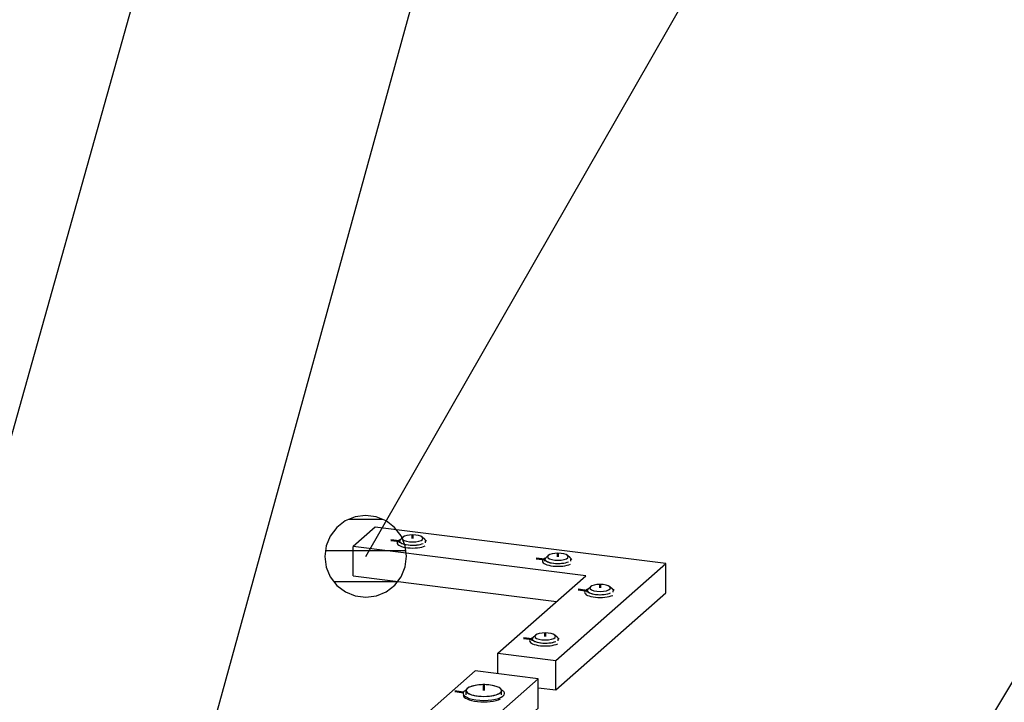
# Model space of a CAD drawing. Header units: millimetres. Extents: x 4464 to 5058, y 2900 to 3320.
# Tile 62 of 110: x 4790.13 to 4796.47, y 2993.83 to 2998.22. Entities that reach past the tile are written whole.
import ezdxf

# ---------------------------------------------------------------- set-up
doc = ezdxf.new("R2010")
doc.units = ezdxf.units.MM
doc.linetypes.add('STRICHPUNKT2', pattern=[18.5, 10, -4, 0.5, -4])
doc.layers.get('0').update_dxf_attribs({"linetype": 'CONTINUOUS'})
doc.layers.add('DIM49', color=4, linetype='CONTINUOUS')
doc.layers.add('LE_RED', color=1, linetype='CONTINUOUS')
doc.layers.add('LE_ALL', color=7, linetype='CONTINUOUS', lineweight=50)

# ---------------------------------------------------------------- blocks, each defined once
blk = doc.blocks.new('1011-2 Moerblok M8 SMALL_04164', base_point=(4792.9882, 2993.8795))
for p, q in [((4792.7716, 2993.7751), (4793.1769, 2993.724)), ((4792.7716, 2993.5866), (4792.7716, 2993.7751)), ((4793.1769, 2993.5355), (4793.1769, 2993.724))]:
    blk.add_line(p, q)
for points in [[(4793.1769, 2993.724), (4793.4715, 2993.9839), (4793.0662, 2994.035), (4792.7716, 2993.7751)], [(4792.7716, 2993.5866), (4793.1769, 2993.5355), (4793.4715, 2993.7953), (4793.4715, 2993.9839)]]:
    blk.add_lwpolyline(points)
at = {"layer": 'LE_RED'}
blk.add_ellipse((4793.1216, 2993.8795), major_axis=(0.1333, 0), ratio=0.333333, start_param=3.141593, end_param=5.658796, dxfattribs=at)
blk = doc.blocks.new('DIN 13-M8_04166', base_point=(4792.9882, 2993.8795))
at = {"layer": 'LE_RED'}
blk.add_ellipse((4793.1216, 2993.8795), major_axis=(0.1333, 0), ratio=0.333333, start_param=3.141593, end_param=5.658796, dxfattribs=at)
blk = doc.blocks.new('DIN 13-M8_04165')
blk.add_blockref('DIN 13-M8_04166', (4792.9882, 2993.8795))
blk = doc.blocks.new('_04168', base_point=(4793.1216, 2993.9424))
at = {"layer": 'LE_ALL', "color": 1, "linetype": 'STRICHPUNKT2'}
for p, q in [((4792.99, 2993.8961), (4792.9345, 2993.9031)), ((4793.1216, 2993.9424), (4793.1216, 2993.9078))]:
    blk.add_line(p, q, dxfattribs=at)
blk = doc.blocks.new('_04167')
blk.add_blockref('_04168', (4793.1216, 2993.9424))
blk = doc.blocks.new('1011-2 Moerblok M8 SMALL_04163')
for name, p in [('1011-2 Moerblok M8 SMALL_04164', (4792.9882, 2993.8795)), ('_04167', (0, 0)), ('DIN 13-M8_04165', (0, 0))]:
    blk.add_blockref(name, p)
blk = doc.blocks.new('Zeskant tapbout-M8x16 (DIN 933)_04170', base_point=(4793.2973, 2993.1961))
for p, q in [((4793.3556, 2993.2688), (4793.3556, 2993.2272)), ((4793.2973, 2993.1961), (4793.2588, 2993.1825)), ((4793.3556, 2993.2272), (4793.2973, 2993.1961))]:
    blk.add_line(p, q)
for centre, major_axis, start_param, end_param in [((4793.1216, 2993.9078), (0.1133, 0), 6.283185, 9.424778), ((4793.1216, 2993.9078), (0.1133, 0), 3.141593, 6.283185), ((4793.1216, 2993.2384), (0.2167, 0), 5.398219, 5.624127)]:
    blk.add_ellipse(centre, major_axis=major_axis, ratio=0.333333, start_param=start_param, end_param=end_param)
blk = doc.blocks.new('GEWINDE_04172', base_point=(4793.2549, 2993.8889))
for p, q in [((4792.9968, 2993.9046), (4793.0155, 2993.9211)), ((4793.2463, 2993.9046), (4793.2276, 2993.9211)), ((4793.2549, 2993.5627), (4793.2549, 2993.6043))]:
    blk.add_line(p, q)
for start_param, end_param in [(2.780226, 3.141593), (3.141593, 6.283185), (6.283185, 6.644552)]:
    blk.add_ellipse((4793.1216, 2993.8889), major_axis=(0.1333, 0), ratio=0.333333, start_param=start_param, end_param=end_param)
at = {"layer": 'LE_RED'}
for p, q in [((4793.0082, 2993.8795), (4793.0082, 2993.9078)), ((4793.2349, 2993.8795), (4793.2349, 2993.9078)), ((4793.2349, 2993.5574), (4793.2349, 2993.5866))]:
    blk.add_line(p, q, dxfattribs=at)
for start_param, end_param in [(0.946407, 2.780226), (2.780226, 3.141593), (3.141593, 5.658796)]:
    blk.add_ellipse((4793.1216, 2993.9078), major_axis=(0.1133, 0), ratio=0.333333, start_param=start_param, end_param=end_param, dxfattribs=at)
blk = doc.blocks.new('GEWINDE_04171')
blk.add_blockref('GEWINDE_04172', (4793.2549, 2993.8889))
blk = doc.blocks.new('Zeskant tapbout-M8x16 (DIN 933)_04169')
for name, p in [('GEWINDE_04171', (0, 0)), ('Zeskant tapbout-M8x16 (DIN 933)_04170', (4793.2973, 2993.1961))]:
    blk.add_blockref(name, p)
blk = doc.blocks.new('Montage handregel_04162')
for name in ['1011-2 Moerblok M8 SMALL_04163', 'Zeskant tapbout-M8x16 (DIN 933)_04169']:
    blk.add_blockref(name, (0, 0))
blk = doc.blocks.new('Montage_04129')
blk.add_blockref('Montage handregel_04162', (0, 0))
blk = doc.blocks.new('Tussen baluster (doorgaande sierregel)_04109')
blk.add_blockref('Montage_04129', (0, 0))
blk = doc.blocks.new('SHAPE_06208', base_point=(4790.9602, 2992.1619))
at = {"layer": 'DIM49', "color": 3}
blk.add_line((4790.9602, 2992.1619), (4795.138, 3007.309), dxfattribs=at)
blk = doc.blocks.new('1013-1 0Connector L120 M8 SMALL_05517', base_point=(4790.8716, 2991.8626))
blk.add_blockref('SHAPE_06208', (4790.9602, 2992.1619))
blk = doc.blocks.new('1013-1 0Connector L120 M8 SMALL_05516')
blk.add_blockref('1013-1 0Connector L120 M8 SMALL_05517', (4790.8716, 2991.8626))
blk = doc.blocks.new('Koppeling handregel_05515')
blk.add_blockref('1013-1 0Connector L120 M8 SMALL_05516', (0, 0))
blk = doc.blocks.new('SHAPE_06210', base_point=(4788.5166, 2989.9762))
at = {"layer": 'DIM49', "color": 3}
blk.add_line((4788.5166, 2989.9762), (4794.7237, 3012.0757), dxfattribs=at)
blk = doc.blocks.new('1016 Connector 90 M6_05622', base_point=(4789.1502, 2990.4652))
blk.add_blockref('SHAPE_06210', (4788.5166, 2989.9762))
blk = doc.blocks.new('1016 Connector 90 M6_05621')
blk.add_blockref('1016 Connector 90 M6_05622', (4789.1502, 2990.4652))
blk = doc.blocks.new('Koppelhoekje_05620')
blk.add_blockref('1016 Connector 90 M6_05621', (0, 0))
blk = doc.blocks.new('SHAPE_06214', base_point=(4792.3611, 2994.7705))
at = {"layer": 'DIM49', "color": 3}
for p, q in [((4792.3611, 2994.7705), (4796.3696, 3001.7575)), ((4792.4719, 2995.0072), (4792.2505, 2995.0072)), ((4792.6196, 2994.8072), (4792.1026, 2994.8072)), ((4792.5649, 2994.6072), (4792.1574, 2994.6072))]:
    blk.add_line(p, q, dxfattribs=at)
blk.add_lwpolyline([(4792.2937, 2994.516), (4792.3618, 2994.5072), (4792.43, 2994.5164), (4792.4934, 2994.5429), (4792.5478, 2994.5849), (4792.5895, 2994.6395), (4792.6156, 2994.7031), (4792.6244, 2994.7712), (4792.6153, 2994.8394), (4792.5888, 2994.9028), (4792.5468, 2994.9572), (4792.4921, 2994.9989), (4792.4286, 2995.025), (4792.3604, 2995.0338), (4792.2923, 2995.0247), (4792.2288, 2994.9982), (4792.1744, 2994.9562), (4792.1327, 2994.9016), (4792.1066, 2994.838), (4792.0978, 2994.7698), (4792.107, 2994.7017), (4792.1334, 2994.6383), (4792.1754, 2994.5838), (4792.2301, 2994.5421)], close=True, dxfattribs=at)
blk = doc.blocks.new('1016 Connector 90 M6_05674', base_point=(4793.4352, 2994.2471))
for p, q in [((4792.4219, 2994.9595), (4792.2805, 2994.8348)), ((4794.2927, 2994.7238), (4792.4219, 2994.9595)), ((4792.2805, 2994.6462), (4792.2805, 2994.8348)), ((4793.5856, 2994.1002), (4794.2927, 2994.7238)), ((4794.2927, 2994.5352), (4794.2927, 2994.7238)), ((4792.2805, 2994.6462), (4793.59, 2994.4812)), ((4793.5856, 2993.9116), (4794.2927, 2994.5352)), ((4793.5856, 2993.9116), (4793.5856, 2994.1002)), ((4793.4715, 2993.926), (4793.5856, 2993.9116))]:
    blk.add_line(p, q)
for points in [[(4793.2114, 2994.1473), (4793.7771, 2994.6462), (4792.2805, 2994.8348)], [(4793.2114, 2994.0167), (4793.2114, 2994.1473), (4793.5856, 2994.1002)]]:
    blk.add_lwpolyline(points)
at = {"layer": 'LE_RED'}
for centre, start_param, end_param in [((4792.663, 2994.8578), 2.518456, 3.141593), ((4792.663, 2994.8578), 3.141593, 5.658796), ((4793.5984, 2994.74), 2.518456, 3.141593), ((4793.5984, 2994.74), 3.141593, 5.658796), ((4793.8699, 2994.5395), 2.518456, 3.141593), ((4793.8699, 2994.5395), 3.141593, 5.658796), ((4793.5164, 2994.2277), 2.518456, 3.141593), ((4793.5164, 2994.2277), 3.141593, 5.658796)]:
    blk.add_ellipse(centre, major_axis=(0.1, 0), ratio=0.333333, start_param=start_param, end_param=end_param, dxfattribs=at)
blk.add_blockref('SHAPE_06214', (4792.3611, 2994.7705))
blk = doc.blocks.new('DIN 13-M6_05676', base_point=(4792.563, 2994.8578))
at = {"layer": 'LE_RED'}
for centre, start_param, end_param in [((4792.663, 2994.8578), 2.518456, 3.141593), ((4792.663, 2994.8578), 3.141593, 5.658796), ((4793.5984, 2994.74), 2.518456, 3.141593), ((4793.5984, 2994.74), 3.141593, 5.658796)]:
    blk.add_ellipse(centre, major_axis=(0.1, 0), ratio=0.333333, start_param=start_param, end_param=end_param, dxfattribs=at)
blk = doc.blocks.new('DIN 13-M6_05675')
blk.add_blockref('DIN 13-M6_05676', (4792.563, 2994.8578))
blk = doc.blocks.new('_05678', base_point=(4793.5984, 2994.7871))
at = {"layer": 'LE_ALL', "color": 1, "linetype": 'STRICHPUNKT2'}
for p, q in [((4792.663, 2994.905), (4792.663, 2994.8861)), ((4792.5796, 2994.8683), (4792.5227, 2994.8755)), ((4793.5984, 2994.7871), (4793.5984, 2994.7682)), ((4793.515, 2994.7505), (4793.4581, 2994.7577)), ((4793.8699, 2994.5866), (4793.8699, 2994.5677)), ((4793.7866, 2994.55), (4793.7296, 2994.5572)), ((4793.5164, 2994.2748), (4793.5164, 2994.2559)), ((4793.433, 2994.2382), (4793.3761, 2994.2454))]:
    blk.add_line(p, q, dxfattribs=at)
blk = doc.blocks.new('_05677')
blk.add_blockref('_05678', (4793.5984, 2994.7871))
blk = doc.blocks.new('DIN 13-M6_05680', base_point=(4793.4164, 2994.2277))
at = {"layer": 'LE_RED'}
for centre, start_param, end_param in [((4793.8699, 2994.5395), 2.518456, 3.141593), ((4793.8699, 2994.5395), 3.141593, 5.658796), ((4793.5164, 2994.2277), 2.518456, 3.141593), ((4793.5164, 2994.2277), 3.141593, 5.658796)]:
    blk.add_ellipse(centre, major_axis=(0.1, 0), ratio=0.333333, start_param=start_param, end_param=end_param, dxfattribs=at)
blk = doc.blocks.new('DIN 13-M6_05679')
blk.add_blockref('DIN 13-M6_05680', (4793.4164, 2994.2277))
blk = doc.blocks.new('1016 Connector 90 M6_05673')
for name, p in [('1016 Connector 90 M6_05674', (4793.4352, 2994.2471)), ('_05677', (0, 0)), ('DIN 13-M6_05675', (0, 0)), ('DIN 13-M6_05679', (0, 0))]:
    blk.add_blockref(name, p)
blk = doc.blocks.new('Stelschroef (DIN 913 - ISO 4026)-M6x8_05683', base_point=(4793.584, 2994.2239))
blk.add_line((4793.4384, 2994.25), (4793.454, 2994.2638))
blk.add_lwpolyline([(4793.5943, 2994.25), (4793.5787, 2994.2638)])
for start_param, end_param in [(0.361367, 2.780226), (2.780226, 6.644552)]:
    blk.add_ellipse((4793.5164, 2994.2559), major_axis=(0.0667, 0), ratio=0.333333, start_param=start_param, end_param=end_param)
at = {"layer": 'LE_RED'}
for start_param, end_param in [(2.780226, 3.141593), (3.141593, 5.658796)]:
    blk.add_ellipse((4793.5164, 2994.2402), major_axis=(0.0833, 0), ratio=0.333333, start_param=start_param, end_param=end_param, dxfattribs=at)
blk = doc.blocks.new('GEWINDE_05685', base_point=(4793.6067, 2994.2391))
for p, q in [((4793.426, 2994.2391), (4793.4384, 2994.25)), ((4793.6067, 2994.2391), (4793.5943, 2994.25))]:
    blk.add_line(p, q)
at = {"layer": 'LE_RED'}
for p, q in [((4793.433, 2994.2277), (4793.433, 2994.2402)), ((4793.5997, 2994.2277), (4793.5997, 2994.2402))]:
    blk.add_line(p, q, dxfattribs=at)
for start_param, end_param in [(2.780226, 3.141593), (3.141593, 4.351022), (4.351022, 5.658796)]:
    blk.add_ellipse((4793.5164, 2994.2402), major_axis=(0.0833, 0), ratio=0.333333, start_param=start_param, end_param=end_param, dxfattribs=at)
blk = doc.blocks.new('GEWINDE_05684')
blk.add_blockref('GEWINDE_05685', (4793.6067, 2994.2391))
blk = doc.blocks.new('Stelschroef (DIN 913 - ISO 4026)-M6x8_05682')
for name, p in [('Stelschroef (DIN 913 - ISO 4026)-M6x8_05683', (4793.584, 2994.2239)), ('GEWINDE_05684', (0, 0))]:
    blk.add_blockref(name, p)
blk = doc.blocks.new('Stelschroef (DIN 913 - ISO 4026)-M6x8_05687', base_point=(4792.7306, 2994.8541))
blk.add_line((4792.585, 2994.8802), (4792.6006, 2994.8939))
blk.add_lwpolyline([(4792.7409, 2994.8802), (4792.7253, 2994.8939)])
for start_param, end_param in [(0.361367, 2.780226), (2.780226, 6.644552)]:
    blk.add_ellipse((4792.663, 2994.8861), major_axis=(0.0667, 0), ratio=0.333333, start_param=start_param, end_param=end_param)
at = {"layer": 'LE_RED'}
for start_param, end_param in [(2.780226, 3.141593), (3.141593, 5.658796)]:
    blk.add_ellipse((4792.663, 2994.8703), major_axis=(0.0833, 0), ratio=0.333333, start_param=start_param, end_param=end_param, dxfattribs=at)
blk = doc.blocks.new('GEWINDE_05689', base_point=(4792.7533, 2994.8692))
for p, q in [((4792.5726, 2994.8692), (4792.585, 2994.8802)), ((4792.7533, 2994.8692), (4792.7409, 2994.8802))]:
    blk.add_line(p, q)
at = {"layer": 'LE_RED'}
for p, q in [((4792.5796, 2994.8578), (4792.5796, 2994.8703)), ((4792.7463, 2994.8578), (4792.7463, 2994.8703))]:
    blk.add_line(p, q, dxfattribs=at)
for start_param, end_param in [(2.780226, 3.141593), (3.141593, 4.351022), (4.351022, 5.658796)]:
    blk.add_ellipse((4792.663, 2994.8703), major_axis=(0.0833, 0), ratio=0.333333, start_param=start_param, end_param=end_param, dxfattribs=at)
blk = doc.blocks.new('GEWINDE_05688')
blk.add_blockref('GEWINDE_05689', (4792.7533, 2994.8692))
blk = doc.blocks.new('Stelschroef (DIN 913 - ISO 4026)-M6x8_05686')
for name, p in [('Stelschroef (DIN 913 - ISO 4026)-M6x8_05687', (4792.7306, 2994.8541)), ('GEWINDE_05688', (0, 0))]:
    blk.add_blockref(name, p)
blk = doc.blocks.new('Stelschroef (DIN 913 - ISO 4026)-M6x8_05691', base_point=(4793.666, 2994.7363))
blk.add_line((4793.5204, 2994.7623), (4793.536, 2994.7761))
blk.add_lwpolyline([(4793.6763, 2994.7623), (4793.6607, 2994.7761)])
for start_param, end_param in [(2.780226, 6.644552), (0.361367, 2.780226)]:
    blk.add_ellipse((4793.5984, 2994.7682), major_axis=(0.0667, 0), ratio=0.333333, start_param=start_param, end_param=end_param)
at = {"layer": 'LE_RED'}
for start_param, end_param in [(2.780226, 3.141593), (3.141593, 5.658796)]:
    blk.add_ellipse((4793.5984, 2994.7525), major_axis=(0.0833, 0), ratio=0.333333, start_param=start_param, end_param=end_param, dxfattribs=at)
blk = doc.blocks.new('GEWINDE_05693', base_point=(4793.6887, 2994.7514))
for p, q in [((4793.508, 2994.7514), (4793.5204, 2994.7623)), ((4793.6887, 2994.7514), (4793.6763, 2994.7623))]:
    blk.add_line(p, q)
at = {"layer": 'LE_RED'}
for p, q in [((4793.515, 2994.74), (4793.515, 2994.7525)), ((4793.6817, 2994.74), (4793.6817, 2994.7525))]:
    blk.add_line(p, q, dxfattribs=at)
for start_param, end_param in [(2.780226, 3.141593), (3.141593, 4.351022), (4.351022, 5.658796)]:
    blk.add_ellipse((4793.5984, 2994.7525), major_axis=(0.0833, 0), ratio=0.333333, start_param=start_param, end_param=end_param, dxfattribs=at)
blk = doc.blocks.new('GEWINDE_05692')
blk.add_blockref('GEWINDE_05693', (4793.6887, 2994.7514))
blk = doc.blocks.new('Stelschroef (DIN 913 - ISO 4026)-M6x8_05690')
for name, p in [('Stelschroef (DIN 913 - ISO 4026)-M6x8_05691', (4793.666, 2994.7363)), ('GEWINDE_05692', (0, 0))]:
    blk.add_blockref(name, p)
blk = doc.blocks.new('Stelschroef (DIN 913 - ISO 4026)-M6x8_05695', base_point=(4793.9375, 2994.5357))
blk.add_line((4793.792, 2994.5618), (4793.8076, 2994.5756))
blk.add_lwpolyline([(4793.9479, 2994.5618), (4793.9323, 2994.5756)])
for start_param, end_param in [(0.361367, 2.780226), (2.780226, 6.644552)]:
    blk.add_ellipse((4793.8699, 2994.5677), major_axis=(0.0667, 0), ratio=0.333333, start_param=start_param, end_param=end_param)
at = {"layer": 'LE_RED'}
for start_param, end_param in [(2.780226, 3.141593), (3.141593, 5.658796)]:
    blk.add_ellipse((4793.8699, 2994.552), major_axis=(0.0833, 0), ratio=0.333333, start_param=start_param, end_param=end_param, dxfattribs=at)
blk = doc.blocks.new('GEWINDE_05697', base_point=(4793.9603, 2994.5509))
for p, q in [((4793.7796, 2994.5509), (4793.792, 2994.5618)), ((4793.9603, 2994.5509), (4793.9479, 2994.5618))]:
    blk.add_line(p, q)
at = {"layer": 'LE_RED'}
for p, q in [((4793.7866, 2994.5395), (4793.7866, 2994.552)), ((4793.9532, 2994.5395), (4793.9532, 2994.552))]:
    blk.add_line(p, q, dxfattribs=at)
for start_param, end_param in [(2.780226, 3.141593), (3.141593, 4.351022), (4.351022, 5.658796)]:
    blk.add_ellipse((4793.8699, 2994.552), major_axis=(0.0833, 0), ratio=0.333333, start_param=start_param, end_param=end_param, dxfattribs=at)
blk = doc.blocks.new('GEWINDE_05696')
blk.add_blockref('GEWINDE_05697', (4793.9603, 2994.5509))
blk = doc.blocks.new('Stelschroef (DIN 913 - ISO 4026)-M6x8_05694')
for name, p in [('Stelschroef (DIN 913 - ISO 4026)-M6x8_05695', (4793.9375, 2994.5357)), ('GEWINDE_05696', (0, 0))]:
    blk.add_blockref(name, p)
blk = doc.blocks.new('Montage koppelhoek_05681')
for name in ['Stelschroef (DIN 913 - ISO 4026)-M6x8_05686', 'Stelschroef (DIN 913 - ISO 4026)-M6x8_05690', 'Stelschroef (DIN 913 - ISO 4026)-M6x8_05694', 'Stelschroef (DIN 913 - ISO 4026)-M6x8_05682']:
    blk.add_blockref(name, (0, 0))
blk = doc.blocks.new('Koppelhoekje_05672')
for name in ['1016 Connector 90 M6_05673', 'Montage koppelhoek_05681']:
    blk.add_blockref(name, (0, 0))
blk = doc.blocks.new('Losse delen_05316')
for name in ['Koppelhoekje_05620', 'Koppeling handregel_05515', 'Koppelhoekje_05672']:
    blk.add_blockref(name, (0, 0))
blk = doc.blocks.new('_A3D0207_02745')
for name in ['Losse delen_05316', 'Tussen baluster (doorgaande sierregel)_04109']:
    blk.add_blockref(name, (0, 0))
blk = doc.blocks.new('_ANS0207_02744')
blk.add_blockref('_A3D0207_02745', (0, 0))
blk = doc.blocks.new('SHAPE_06154', base_point=(4793.2158, 2988.4647))
at = {"layer": 'DIM49', "color": 3}
blk.add_line((4793.2158, 2988.4647), (4797.7933, 2996.0729), dxfattribs=at)
blk = doc.blocks.new('PART_2246_06153')
blk.add_blockref('SHAPE_06154', (4793.2158, 2988.4647))
blk = doc.blocks.new('VIEW_207_06130')
blk.add_blockref('PART_2246_06153', (0, 0))
blk = doc.blocks.new('DVI_FIGURE_06040')
blk.add_blockref('VIEW_207_06130', (0, 0))

msp = doc.modelspace()

# ---------------------------------------------------------------- block references
for name in ['_ANS0207_02744', 'DVI_FIGURE_06040']:
    msp.add_blockref(name, (0, 0))

doc.saveas('drawing.dxf')
